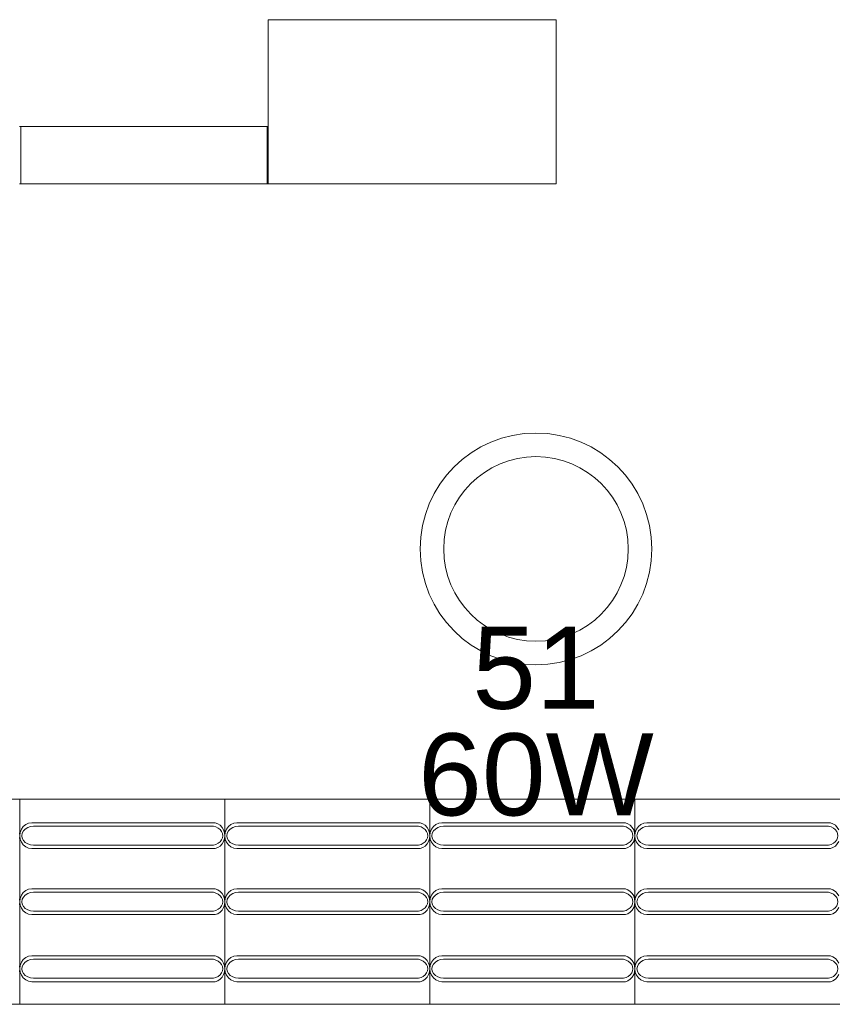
# Model space of a CAD drawing. Extents: x 5066 to 9756, y -2696 to -1109.
# Tile 187 of 248: x 9419.31 to 9421.3, y -2583.04 to -2580.64. Entities that reach past the tile are written whole.
import ezdxf

# ---------------------------------------------------------------- set-up
doc = ezdxf.new("R2010")
doc.units = 0
doc.header["$MEASUREMENT"] = 0
doc.linetypes.add('NULL', pattern=[0])
for name, color, linetype, lineweight in [('IFC-Elemento construtivo genérico-Contorno', 253, 'CONTINUOUS', 5), ('IFC-Janela-Contorno', 142, 'CONTINUOUS', 5), ('IFC-Parede padrão-Contorno', 44, 'CONTINUOUS', 5), ('P-SIMBOL', 172, 'CONTINUOUS', 20)]:
    doc.layers.add(name, color=color, linetype=linetype, lineweight=lineweight)
doc.layers.add('textos', color=2, linetype='CONTINUOUS')
doc.styles.add('Arial', font='arial.ttf')

msp = doc.modelspace()

# ---------------------------------------------------------------- linework, layer by layer
at = {"layer": 'IFC-Elemento construtivo genérico-Contorno', "color": 8, "lineweight": 5}
for p, q in [((9418.8075, -2582.5373), (9419.3075, -2582.5373)), ((9419.3075, -2583.0373), (9419.3075, -2582.5373)), ((9419.3075, -2582.5373), (9419.8075, -2582.5373)), ((9419.8075, -2582.5373), (9420.3075, -2582.5373)), ((9419.8075, -2583.0373), (9419.8075, -2582.5373)), ((9420.3075, -2583.0373), (9420.3075, -2582.5373)), ((9420.3075, -2582.5373), (9420.8075, -2582.5373)), ((9420.8075, -2582.5373), (9421.3075, -2582.5373)), ((9420.8075, -2583.0373), (9420.8075, -2582.5373)), ((9419.3075, -2582.6263), (9419.3084, -2582.6181)), ((9419.3084, -2582.6181), (9419.3114, -2582.6105)), ((9419.3114, -2582.6105), (9419.316, -2582.604)), ((9419.3134, -2582.6203), (9419.3163, -2582.6147)), ((9419.316, -2582.604), (9419.322, -2582.599)), ((9419.3163, -2582.6147), (9419.3208, -2582.61)), ((9419.3208, -2582.61), (9419.3267, -2582.6063)), ((9419.322, -2582.599), (9419.3291, -2582.5958)), ((9419.3267, -2582.6063), (9419.3336, -2582.604)), ((9419.3291, -2582.5958), (9419.3366, -2582.5948)), ((9419.3336, -2582.604), (9419.341, -2582.6032)), ((9419.3366, -2582.5948), (9419.7842, -2582.5948)), ((9419.341, -2582.6032), (9419.7797, -2582.6032)), ((9419.7797, -2582.6032), (9419.7859, -2582.605)), ((9419.7842, -2582.5948), (9419.7905, -2582.5972)), ((9419.7859, -2582.605), (9419.7914, -2582.6078)), ((9419.7905, -2582.5972), (9419.7962, -2582.601)), ((9419.7914, -2582.6078), (9419.796, -2582.6115)), ((9419.796, -2582.6115), (9419.7996, -2582.616)), ((9419.7962, -2582.601), (9419.8009, -2582.6061)), ((9419.7996, -2582.616), (9419.8017, -2582.621)), ((9419.8009, -2582.6061), (9419.8045, -2582.6122)), ((9419.8045, -2582.6122), (9419.8067, -2582.6191)), ((9419.8075, -2582.6263), (9419.8084, -2582.6181)), ((9419.8084, -2582.6181), (9419.8114, -2582.6105)), ((9419.8114, -2582.6105), (9419.816, -2582.604)), ((9419.8134, -2582.6203), (9419.8163, -2582.6147)), ((9419.816, -2582.604), (9419.822, -2582.599)), ((9419.8163, -2582.6147), (9419.8208, -2582.61)), ((9419.8208, -2582.61), (9419.8267, -2582.6063)), ((9419.822, -2582.599), (9419.8291, -2582.5958)), ((9419.8267, -2582.6063), (9419.8336, -2582.604)), ((9419.8291, -2582.5958), (9419.8366, -2582.5948)), ((9419.8336, -2582.604), (9419.841, -2582.6032)), ((9419.8366, -2582.5948), (9420.2842, -2582.5948)), ((9419.841, -2582.6032), (9420.2797, -2582.6032)), ((9420.2797, -2582.6032), (9420.2859, -2582.605)), ((9420.2842, -2582.5948), (9420.2905, -2582.5972)), ((9420.2859, -2582.605), (9420.2914, -2582.6078)), ((9420.2905, -2582.5972), (9420.2962, -2582.601)), ((9420.2914, -2582.6078), (9420.296, -2582.6115)), ((9420.296, -2582.6115), (9420.2996, -2582.616)), ((9420.2962, -2582.601), (9420.3009, -2582.6061)), ((9420.2996, -2582.616), (9420.3017, -2582.621)), ((9420.3009, -2582.6061), (9420.3045, -2582.6122)), ((9420.3045, -2582.6122), (9420.3067, -2582.6191)), ((9420.3075, -2582.6263), (9420.3084, -2582.6181)), ((9420.3084, -2582.6181), (9420.3114, -2582.6105)), ((9420.3114, -2582.6105), (9420.316, -2582.604)), ((9420.3134, -2582.6203), (9420.3163, -2582.6147)), ((9420.316, -2582.604), (9420.322, -2582.599)), ((9420.3163, -2582.6147), (9420.3208, -2582.61)), ((9420.3208, -2582.61), (9420.3267, -2582.6063)), ((9420.322, -2582.599), (9420.3291, -2582.5958)), ((9420.3267, -2582.6063), (9420.3336, -2582.604)), ((9420.3291, -2582.5958), (9420.3366, -2582.5948)), ((9420.3336, -2582.604), (9420.341, -2582.6032)), ((9420.3366, -2582.5948), (9420.7842, -2582.5948)), ((9420.341, -2582.6032), (9420.7797, -2582.6032)), ((9420.7797, -2582.6032), (9420.7859, -2582.605)), ((9420.7842, -2582.5948), (9420.7905, -2582.5972)), ((9420.7859, -2582.605), (9420.7914, -2582.6078)), ((9420.7905, -2582.5972), (9420.7962, -2582.601)), ((9420.7914, -2582.6078), (9420.796, -2582.6115)), ((9420.796, -2582.6115), (9420.7996, -2582.616)), ((9420.7962, -2582.601), (9420.8009, -2582.6061)), ((9420.7996, -2582.616), (9420.8017, -2582.621)), ((9420.8009, -2582.6061), (9420.8045, -2582.6122)), ((9420.8045, -2582.6122), (9420.8067, -2582.6191)), ((9420.8075, -2582.6263), (9420.8084, -2582.6181)), ((9420.8084, -2582.6181), (9420.8114, -2582.6105)), ((9420.8114, -2582.6105), (9420.816, -2582.604)), ((9420.8134, -2582.6203), (9420.8163, -2582.6147)), ((9420.816, -2582.604), (9420.822, -2582.599)), ((9420.8163, -2582.6147), (9420.8208, -2582.61)), ((9420.8208, -2582.61), (9420.8267, -2582.6063)), ((9420.822, -2582.599), (9420.8291, -2582.5958)), ((9420.8267, -2582.6063), (9420.8336, -2582.604)), ((9420.8291, -2582.5958), (9420.8366, -2582.5948)), ((9420.8336, -2582.604), (9420.841, -2582.6032)), ((9420.8366, -2582.5948), (9421.2842, -2582.5948)), ((9420.841, -2582.6032), (9421.2797, -2582.6032)), ((9421.2797, -2582.6032), (9421.2859, -2582.605)), ((9421.2842, -2582.5948), (9421.2905, -2582.5972)), ((9421.2859, -2582.605), (9421.2914, -2582.6078)), ((9421.2905, -2582.5972), (9421.2962, -2582.601)), ((9421.2914, -2582.6078), (9421.296, -2582.6115)), ((9421.296, -2582.6115), (9421.2996, -2582.616)), ((9421.2962, -2582.601), (9421.3009, -2582.6061)), ((9421.2996, -2582.616), (9421.3017, -2582.621)), ((9421.3009, -2582.6061), (9421.3045, -2582.6122)), ((9419.3067, -2582.6191), (9419.3075, -2582.6263)), ((9419.3067, -2582.6334), (9419.3075, -2582.6263)), ((9419.3075, -2582.6263), (9419.3084, -2582.6344)), ((9419.3084, -2582.6344), (9419.3114, -2582.642)), ((9419.3114, -2582.642), (9419.316, -2582.6485)), ((9419.3125, -2582.6263), (9419.3134, -2582.6203)), ((9419.3125, -2582.6263), (9419.3134, -2582.6322)), ((9419.3134, -2582.6322), (9419.3163, -2582.6378)), ((9419.3163, -2582.6378), (9419.3208, -2582.6425)), ((9419.7914, -2582.6447), (9419.796, -2582.641)), ((9419.796, -2582.641), (9419.7996, -2582.6365)), ((9419.7996, -2582.6365), (9419.8017, -2582.6315)), ((9419.8009, -2582.6464), (9419.8045, -2582.6403)), ((9419.8017, -2582.621), (9419.8025, -2582.6263)), ((9419.8017, -2582.6315), (9419.8025, -2582.6263)), ((9419.8045, -2582.6403), (9419.8067, -2582.6334)), ((9419.8067, -2582.6191), (9419.8075, -2582.6263)), ((9419.8067, -2582.6334), (9419.8075, -2582.6263)), ((9419.8075, -2582.6263), (9419.8084, -2582.6344)), ((9419.8084, -2582.6344), (9419.8114, -2582.642)), ((9419.8114, -2582.642), (9419.816, -2582.6485)), ((9419.8125, -2582.6263), (9419.8134, -2582.6203)), ((9419.8125, -2582.6263), (9419.8134, -2582.6322)), ((9419.8134, -2582.6322), (9419.8163, -2582.6378)), ((9419.8163, -2582.6378), (9419.8208, -2582.6425)), ((9420.2914, -2582.6447), (9420.296, -2582.641)), ((9420.296, -2582.641), (9420.2996, -2582.6365)), ((9420.2996, -2582.6365), (9420.3017, -2582.6315)), ((9420.3009, -2582.6464), (9420.3045, -2582.6403)), ((9420.3017, -2582.621), (9420.3025, -2582.6263)), ((9420.3017, -2582.6315), (9420.3025, -2582.6263)), ((9420.3045, -2582.6403), (9420.3067, -2582.6334)), ((9420.3067, -2582.6191), (9420.3075, -2582.6263)), ((9420.3067, -2582.6334), (9420.3075, -2582.6263)), ((9420.3075, -2582.6263), (9420.3084, -2582.6344)), ((9420.3084, -2582.6344), (9420.3114, -2582.642)), ((9420.3114, -2582.642), (9420.316, -2582.6485)), ((9420.3125, -2582.6263), (9420.3134, -2582.6203)), ((9420.3125, -2582.6263), (9420.3134, -2582.6322)), ((9420.3134, -2582.6322), (9420.3163, -2582.6378)), ((9420.3163, -2582.6378), (9420.3208, -2582.6425)), ((9420.7914, -2582.6447), (9420.796, -2582.641)), ((9420.796, -2582.641), (9420.7996, -2582.6365)), ((9420.7996, -2582.6365), (9420.8017, -2582.6315)), ((9420.8009, -2582.6464), (9420.8045, -2582.6403)), ((9420.8017, -2582.621), (9420.8025, -2582.6263)), ((9420.8017, -2582.6315), (9420.8025, -2582.6263)), ((9420.8045, -2582.6403), (9420.8067, -2582.6334)), ((9420.8067, -2582.6191), (9420.8075, -2582.6263)), ((9420.8067, -2582.6334), (9420.8075, -2582.6263)), ((9420.8075, -2582.6263), (9420.8084, -2582.6344)), ((9420.8084, -2582.6344), (9420.8114, -2582.642)), ((9420.8114, -2582.642), (9420.816, -2582.6485)), ((9420.8125, -2582.6263), (9420.8134, -2582.6203)), ((9420.8125, -2582.6263), (9420.8134, -2582.6322)), ((9420.8134, -2582.6322), (9420.8163, -2582.6378)), ((9420.8163, -2582.6378), (9420.8208, -2582.6425)), ((9421.2914, -2582.6447), (9421.296, -2582.641)), ((9421.296, -2582.641), (9421.2996, -2582.6365)), ((9421.2996, -2582.6365), (9421.3017, -2582.6315)), ((9421.3009, -2582.6464), (9421.3045, -2582.6403)), ((9421.3017, -2582.621), (9421.3025, -2582.6263)), ((9421.3017, -2582.6315), (9421.3025, -2582.6263)), ((9419.316, -2582.6485), (9419.322, -2582.6535)), ((9419.3208, -2582.6425), (9419.3267, -2582.6462)), ((9419.322, -2582.6535), (9419.3291, -2582.6567)), ((9419.3267, -2582.6462), (9419.3336, -2582.6485)), ((9419.3291, -2582.6567), (9419.3366, -2582.6578)), ((9419.3336, -2582.6485), (9419.341, -2582.6493)), ((9419.3366, -2582.6578), (9419.7842, -2582.6578)), ((9419.341, -2582.6493), (9419.7797, -2582.6493)), ((9419.7797, -2582.6493), (9419.7859, -2582.6475)), ((9419.7842, -2582.6578), (9419.7905, -2582.6554)), ((9419.7859, -2582.6475), (9419.7914, -2582.6447)), ((9419.7905, -2582.6554), (9419.7962, -2582.6515)), ((9419.7962, -2582.6515), (9419.8009, -2582.6464)), ((9419.816, -2582.6485), (9419.822, -2582.6535)), ((9419.8208, -2582.6425), (9419.8267, -2582.6462)), ((9419.822, -2582.6535), (9419.8291, -2582.6567)), ((9419.8267, -2582.6462), (9419.8336, -2582.6485)), ((9419.8291, -2582.6567), (9419.8366, -2582.6578)), ((9419.8336, -2582.6485), (9419.841, -2582.6493)), ((9419.8366, -2582.6578), (9420.2842, -2582.6578)), ((9419.841, -2582.6493), (9420.2797, -2582.6493)), ((9420.2797, -2582.6493), (9420.2859, -2582.6475)), ((9420.2842, -2582.6578), (9420.2905, -2582.6554)), ((9420.2859, -2582.6475), (9420.2914, -2582.6447)), ((9420.2905, -2582.6554), (9420.2962, -2582.6515)), ((9420.2962, -2582.6515), (9420.3009, -2582.6464)), ((9420.316, -2582.6485), (9420.322, -2582.6535)), ((9420.3208, -2582.6425), (9420.3267, -2582.6462)), ((9420.322, -2582.6535), (9420.3291, -2582.6567)), ((9420.3267, -2582.6462), (9420.3336, -2582.6485)), ((9420.3291, -2582.6567), (9420.3366, -2582.6578)), ((9420.3336, -2582.6485), (9420.341, -2582.6493)), ((9420.3366, -2582.6578), (9420.7842, -2582.6578)), ((9420.341, -2582.6493), (9420.7797, -2582.6493)), ((9420.7797, -2582.6493), (9420.7859, -2582.6475)), ((9420.7842, -2582.6578), (9420.7905, -2582.6554)), ((9420.7859, -2582.6475), (9420.7914, -2582.6447)), ((9420.7905, -2582.6554), (9420.7962, -2582.6515)), ((9420.7962, -2582.6515), (9420.8009, -2582.6464)), ((9420.816, -2582.6485), (9420.822, -2582.6535)), ((9420.8208, -2582.6425), (9420.8267, -2582.6462)), ((9420.822, -2582.6535), (9420.8291, -2582.6567)), ((9420.8267, -2582.6462), (9420.8336, -2582.6485)), ((9420.8291, -2582.6567), (9420.8366, -2582.6578)), ((9420.8336, -2582.6485), (9420.841, -2582.6493)), ((9420.8366, -2582.6578), (9421.2842, -2582.6578)), ((9420.841, -2582.6493), (9421.2797, -2582.6493)), ((9421.2797, -2582.6493), (9421.2859, -2582.6475)), ((9421.2842, -2582.6578), (9421.2905, -2582.6554)), ((9421.2859, -2582.6475), (9421.2914, -2582.6447)), ((9421.2905, -2582.6554), (9421.2962, -2582.6515)), ((9421.2962, -2582.6515), (9421.3009, -2582.6464)), ((9419.316, -2582.765), (9419.322, -2582.76)), ((9419.322, -2582.76), (9419.3291, -2582.7568)), ((9419.3291, -2582.7568), (9419.3366, -2582.7558)), ((9419.3366, -2582.7558), (9419.7842, -2582.7558)), ((9419.7842, -2582.7558), (9419.7905, -2582.7582)), ((9419.7905, -2582.7582), (9419.7962, -2582.762)), ((9419.7962, -2582.762), (9419.8009, -2582.7671)), ((9419.816, -2582.765), (9419.822, -2582.76)), ((9419.822, -2582.76), (9419.8291, -2582.7568)), ((9419.8291, -2582.7568), (9419.8366, -2582.7558)), ((9419.8366, -2582.7558), (9420.2842, -2582.7558)), ((9420.2842, -2582.7558), (9420.2905, -2582.7582)), ((9420.2905, -2582.7582), (9420.2962, -2582.762)), ((9420.2962, -2582.762), (9420.3009, -2582.7671)), ((9420.316, -2582.765), (9420.322, -2582.76)), ((9420.322, -2582.76), (9420.3291, -2582.7568)), ((9420.3291, -2582.7568), (9420.3366, -2582.7558)), ((9420.3366, -2582.7558), (9420.7842, -2582.7558)), ((9420.7842, -2582.7558), (9420.7905, -2582.7582)), ((9420.7905, -2582.7582), (9420.7962, -2582.762)), ((9420.7962, -2582.762), (9420.8009, -2582.7671)), ((9420.816, -2582.765), (9420.822, -2582.76)), ((9420.822, -2582.76), (9420.8291, -2582.7568)), ((9420.8291, -2582.7568), (9420.8366, -2582.7558)), ((9420.8366, -2582.7558), (9421.2842, -2582.7558)), ((9421.2842, -2582.7558), (9421.2905, -2582.7582)), ((9421.2905, -2582.7582), (9421.2962, -2582.762)), ((9421.2962, -2582.762), (9421.3009, -2582.7671)), ((9419.3067, -2582.7801), (9419.3075, -2582.7873)), ((9419.3075, -2582.7873), (9419.3084, -2582.7791)), ((9419.3084, -2582.7791), (9419.3114, -2582.7715)), ((9419.3114, -2582.7715), (9419.316, -2582.765)), ((9419.3125, -2582.7873), (9419.3134, -2582.7813)), ((9419.3134, -2582.7813), (9419.3163, -2582.7757)), ((9419.3163, -2582.7757), (9419.3208, -2582.771)), ((9419.3208, -2582.771), (9419.3267, -2582.7673)), ((9419.3267, -2582.7673), (9419.3336, -2582.765)), ((9419.3336, -2582.765), (9419.341, -2582.7642)), ((9419.341, -2582.7642), (9419.7797, -2582.7642)), ((9419.7797, -2582.7642), (9419.7859, -2582.766)), ((9419.7859, -2582.766), (9419.7914, -2582.7688)), ((9419.7914, -2582.7688), (9419.796, -2582.7725)), ((9419.796, -2582.7725), (9419.7996, -2582.777)), ((9419.7996, -2582.777), (9419.8017, -2582.782)), ((9419.8009, -2582.7671), (9419.8045, -2582.7732)), ((9419.8017, -2582.782), (9419.8025, -2582.7873)), ((9419.8045, -2582.7732), (9419.8067, -2582.7801)), ((9419.8067, -2582.7801), (9419.8075, -2582.7873)), ((9419.8075, -2582.7873), (9419.8084, -2582.7791)), ((9419.8084, -2582.7791), (9419.8114, -2582.7715)), ((9419.8114, -2582.7715), (9419.816, -2582.765)), ((9419.8125, -2582.7873), (9419.8134, -2582.7813)), ((9419.8134, -2582.7813), (9419.8163, -2582.7757)), ((9419.8163, -2582.7757), (9419.8208, -2582.771)), ((9419.8208, -2582.771), (9419.8267, -2582.7673)), ((9419.8267, -2582.7673), (9419.8336, -2582.765)), ((9419.8336, -2582.765), (9419.841, -2582.7642)), ((9419.841, -2582.7642), (9420.2797, -2582.7642)), ((9420.2797, -2582.7642), (9420.2859, -2582.766)), ((9420.2859, -2582.766), (9420.2914, -2582.7688)), ((9420.2914, -2582.7688), (9420.296, -2582.7725)), ((9420.296, -2582.7725), (9420.2996, -2582.777)), ((9420.2996, -2582.777), (9420.3017, -2582.782)), ((9420.3009, -2582.7671), (9420.3045, -2582.7732)), ((9420.3017, -2582.782), (9420.3025, -2582.7873)), ((9420.3045, -2582.7732), (9420.3067, -2582.7801)), ((9420.3067, -2582.7801), (9420.3075, -2582.7873)), ((9420.3075, -2582.7873), (9420.3084, -2582.7791)), ((9420.3084, -2582.7791), (9420.3114, -2582.7715)), ((9420.3114, -2582.7715), (9420.316, -2582.765)), ((9420.3125, -2582.7873), (9420.3134, -2582.7813)), ((9420.3134, -2582.7813), (9420.3163, -2582.7757)), ((9420.3163, -2582.7757), (9420.3208, -2582.771)), ((9420.3208, -2582.771), (9420.3267, -2582.7673)), ((9420.3267, -2582.7673), (9420.3336, -2582.765)), ((9420.3336, -2582.765), (9420.341, -2582.7642)), ((9420.341, -2582.7642), (9420.7797, -2582.7642)), ((9420.7797, -2582.7642), (9420.7859, -2582.766)), ((9420.7859, -2582.766), (9420.7914, -2582.7688)), ((9420.7914, -2582.7688), (9420.796, -2582.7725)), ((9420.796, -2582.7725), (9420.7996, -2582.777)), ((9420.7996, -2582.777), (9420.8017, -2582.782)), ((9420.8009, -2582.7671), (9420.8045, -2582.7732)), ((9420.8017, -2582.782), (9420.8025, -2582.7873)), ((9420.8045, -2582.7732), (9420.8067, -2582.7801)), ((9420.8067, -2582.7801), (9420.8075, -2582.7873)), ((9420.8075, -2582.7873), (9420.8084, -2582.7791)), ((9420.8084, -2582.7791), (9420.8114, -2582.7715)), ((9420.8114, -2582.7715), (9420.816, -2582.765)), ((9420.8125, -2582.7873), (9420.8134, -2582.7813)), ((9420.8134, -2582.7813), (9420.8163, -2582.7757)), ((9420.8163, -2582.7757), (9420.8208, -2582.771)), ((9420.8208, -2582.771), (9420.8267, -2582.7673)), ((9420.8267, -2582.7673), (9420.8336, -2582.765)), ((9420.8336, -2582.765), (9420.841, -2582.7642)), ((9420.841, -2582.7642), (9421.2797, -2582.7642)), ((9421.2797, -2582.7642), (9421.2859, -2582.766)), ((9421.2859, -2582.766), (9421.2914, -2582.7688)), ((9421.2914, -2582.7688), (9421.296, -2582.7725)), ((9421.296, -2582.7725), (9421.2996, -2582.777)), ((9421.2996, -2582.777), (9421.3017, -2582.782)), ((9421.3009, -2582.7671), (9421.3045, -2582.7732)), ((9421.3017, -2582.782), (9421.3025, -2582.7873)), ((9419.3067, -2582.7944), (9419.3075, -2582.7873)), ((9419.3075, -2582.7873), (9419.3084, -2582.7954)), ((9419.3084, -2582.7954), (9419.3114, -2582.803)), ((9419.3114, -2582.803), (9419.316, -2582.8095)), ((9419.3125, -2582.7873), (9419.3134, -2582.7932)), ((9419.3134, -2582.7932), (9419.3163, -2582.7988)), ((9419.316, -2582.8095), (9419.322, -2582.8145)), ((9419.3163, -2582.7988), (9419.3208, -2582.8035)), ((9419.3208, -2582.8035), (9419.3267, -2582.8072)), ((9419.3267, -2582.8072), (9419.3336, -2582.8095)), ((9419.3336, -2582.8095), (9419.341, -2582.8103)), ((9419.7797, -2582.8103), (9419.7859, -2582.8085)), ((9419.7859, -2582.8085), (9419.7914, -2582.8057)), ((9419.7914, -2582.8057), (9419.796, -2582.802)), ((9419.796, -2582.802), (9419.7996, -2582.7975)), ((9419.7962, -2582.8125), (9419.8009, -2582.8074)), ((9419.7996, -2582.7975), (9419.8017, -2582.7925)), ((9419.8009, -2582.8074), (9419.8045, -2582.8013)), ((9419.8017, -2582.7925), (9419.8025, -2582.7873)), ((9419.8045, -2582.8013), (9419.8067, -2582.7944)), ((9419.8067, -2582.7944), (9419.8075, -2582.7873)), ((9419.8075, -2582.7873), (9419.8084, -2582.7954)), ((9419.8084, -2582.7954), (9419.8114, -2582.803)), ((9419.8114, -2582.803), (9419.816, -2582.8095)), ((9419.8125, -2582.7873), (9419.8134, -2582.7932)), ((9419.8134, -2582.7932), (9419.8163, -2582.7988)), ((9419.816, -2582.8095), (9419.822, -2582.8145)), ((9419.8163, -2582.7988), (9419.8208, -2582.8035)), ((9419.8208, -2582.8035), (9419.8267, -2582.8072)), ((9419.8267, -2582.8072), (9419.8336, -2582.8095)), ((9419.8336, -2582.8095), (9419.841, -2582.8103)), ((9420.2797, -2582.8103), (9420.2859, -2582.8085)), ((9420.2859, -2582.8085), (9420.2914, -2582.8057)), ((9420.2914, -2582.8057), (9420.296, -2582.802)), ((9420.296, -2582.802), (9420.2996, -2582.7975)), ((9420.2962, -2582.8125), (9420.3009, -2582.8074)), ((9420.2996, -2582.7975), (9420.3017, -2582.7925)), ((9420.3009, -2582.8074), (9420.3045, -2582.8013)), ((9420.3017, -2582.7925), (9420.3025, -2582.7873)), ((9420.3045, -2582.8013), (9420.3067, -2582.7944)), ((9420.3067, -2582.7944), (9420.3075, -2582.7873)), ((9420.3075, -2582.7873), (9420.3084, -2582.7954)), ((9420.3084, -2582.7954), (9420.3114, -2582.803)), ((9420.3114, -2582.803), (9420.316, -2582.8095)), ((9420.3125, -2582.7873), (9420.3134, -2582.7932)), ((9420.3134, -2582.7932), (9420.3163, -2582.7988)), ((9420.316, -2582.8095), (9420.322, -2582.8145)), ((9420.3163, -2582.7988), (9420.3208, -2582.8035)), ((9420.3208, -2582.8035), (9420.3267, -2582.8072)), ((9420.3267, -2582.8072), (9420.3336, -2582.8095)), ((9420.3336, -2582.8095), (9420.341, -2582.8103)), ((9420.7797, -2582.8103), (9420.7859, -2582.8085)), ((9420.7859, -2582.8085), (9420.7914, -2582.8057)), ((9420.7914, -2582.8057), (9420.796, -2582.802)), ((9420.796, -2582.802), (9420.7996, -2582.7975)), ((9420.7962, -2582.8125), (9420.8009, -2582.8074)), ((9420.7996, -2582.7975), (9420.8017, -2582.7925)), ((9420.8009, -2582.8074), (9420.8045, -2582.8013)), ((9420.8017, -2582.7925), (9420.8025, -2582.7873)), ((9420.8045, -2582.8013), (9420.8067, -2582.7944)), ((9420.8067, -2582.7944), (9420.8075, -2582.7873)), ((9420.8075, -2582.7873), (9420.8084, -2582.7954)), ((9420.8084, -2582.7954), (9420.8114, -2582.803)), ((9420.8114, -2582.803), (9420.816, -2582.8095)), ((9420.8125, -2582.7873), (9420.8134, -2582.7932)), ((9420.8134, -2582.7932), (9420.8163, -2582.7988)), ((9420.816, -2582.8095), (9420.822, -2582.8145)), ((9420.8163, -2582.7988), (9420.8208, -2582.8035)), ((9420.8208, -2582.8035), (9420.8267, -2582.8072)), ((9420.8267, -2582.8072), (9420.8336, -2582.8095)), ((9420.8336, -2582.8095), (9420.841, -2582.8103)), ((9421.2797, -2582.8103), (9421.2859, -2582.8085)), ((9421.2859, -2582.8085), (9421.2914, -2582.8057)), ((9421.2914, -2582.8057), (9421.296, -2582.802)), ((9421.296, -2582.802), (9421.2996, -2582.7975)), ((9421.2962, -2582.8125), (9421.3009, -2582.8074)), ((9421.2996, -2582.7975), (9421.3017, -2582.7925)), ((9421.3009, -2582.8074), (9421.3045, -2582.8013)), ((9421.3017, -2582.7925), (9421.3025, -2582.7873)), ((9419.322, -2582.8145), (9419.3291, -2582.8177)), ((9419.3291, -2582.8177), (9419.3366, -2582.8187)), ((9419.3366, -2582.8187), (9419.7842, -2582.8187)), ((9419.341, -2582.8103), (9419.7797, -2582.8103)), ((9419.7842, -2582.8187), (9419.7905, -2582.8164)), ((9419.7905, -2582.8164), (9419.7962, -2582.8125)), ((9419.822, -2582.8145), (9419.8291, -2582.8177)), ((9419.8291, -2582.8177), (9419.8366, -2582.8187)), ((9419.8366, -2582.8187), (9420.2842, -2582.8187)), ((9419.841, -2582.8103), (9420.2797, -2582.8103)), ((9420.2842, -2582.8187), (9420.2905, -2582.8164)), ((9420.2905, -2582.8164), (9420.2962, -2582.8125)), ((9420.322, -2582.8145), (9420.3291, -2582.8177)), ((9420.3291, -2582.8177), (9420.3366, -2582.8187)), ((9420.3366, -2582.8187), (9420.7842, -2582.8187)), ((9420.341, -2582.8103), (9420.7797, -2582.8103)), ((9420.7842, -2582.8187), (9420.7905, -2582.8164)), ((9420.7905, -2582.8164), (9420.7962, -2582.8125)), ((9420.822, -2582.8145), (9420.8291, -2582.8177)), ((9420.8291, -2582.8177), (9420.8366, -2582.8187)), ((9420.8366, -2582.8187), (9421.2842, -2582.8187)), ((9420.841, -2582.8103), (9421.2797, -2582.8103)), ((9421.2842, -2582.8187), (9421.2905, -2582.8164)), ((9421.2905, -2582.8164), (9421.2962, -2582.8125)), ((9419.3114, -2582.9349), (9419.316, -2582.9284)), ((9419.316, -2582.9284), (9419.322, -2582.9234)), ((9419.322, -2582.9234), (9419.3291, -2582.9202)), ((9419.3267, -2582.9307), (9419.3336, -2582.9284)), ((9419.3291, -2582.9202), (9419.3366, -2582.9192)), ((9419.3336, -2582.9284), (9419.341, -2582.9276)), ((9419.3366, -2582.9192), (9419.7842, -2582.9192)), ((9419.341, -2582.9276), (9419.7797, -2582.9276)), ((9419.7797, -2582.9276), (9419.7859, -2582.9294)), ((9419.7842, -2582.9192), (9419.7905, -2582.9216)), ((9419.7859, -2582.9294), (9419.7914, -2582.9322)), ((9419.7905, -2582.9216), (9419.7962, -2582.9254)), ((9419.7962, -2582.9254), (9419.8009, -2582.9305)), ((9419.8114, -2582.9349), (9419.816, -2582.9284)), ((9419.816, -2582.9284), (9419.822, -2582.9234)), ((9419.822, -2582.9234), (9419.8291, -2582.9202)), ((9419.8267, -2582.9307), (9419.8336, -2582.9284)), ((9419.8291, -2582.9202), (9419.8366, -2582.9192)), ((9419.8336, -2582.9284), (9419.841, -2582.9276)), ((9419.8366, -2582.9192), (9420.2842, -2582.9192)), ((9419.841, -2582.9276), (9420.2797, -2582.9276)), ((9420.2797, -2582.9276), (9420.2859, -2582.9294)), ((9420.2842, -2582.9192), (9420.2905, -2582.9216)), ((9420.2859, -2582.9294), (9420.2914, -2582.9322)), ((9420.2905, -2582.9216), (9420.2962, -2582.9254)), ((9420.2962, -2582.9254), (9420.3009, -2582.9305)), ((9420.3114, -2582.9349), (9420.316, -2582.9284)), ((9420.316, -2582.9284), (9420.322, -2582.9234)), ((9420.322, -2582.9234), (9420.3291, -2582.9202)), ((9420.3267, -2582.9307), (9420.3336, -2582.9284)), ((9420.3291, -2582.9202), (9420.3366, -2582.9192)), ((9420.3336, -2582.9284), (9420.341, -2582.9276)), ((9420.3366, -2582.9192), (9420.7842, -2582.9192)), ((9420.341, -2582.9276), (9420.7797, -2582.9276)), ((9420.7797, -2582.9276), (9420.7859, -2582.9294)), ((9420.7842, -2582.9192), (9420.7905, -2582.9216)), ((9420.7859, -2582.9294), (9420.7914, -2582.9322)), ((9420.7905, -2582.9216), (9420.7962, -2582.9254)), ((9420.7962, -2582.9254), (9420.8009, -2582.9305)), ((9420.8114, -2582.9349), (9420.816, -2582.9284)), ((9420.816, -2582.9284), (9420.822, -2582.9234)), ((9420.822, -2582.9234), (9420.8291, -2582.9202)), ((9420.8267, -2582.9307), (9420.8336, -2582.9284)), ((9420.8291, -2582.9202), (9420.8366, -2582.9192)), ((9420.8336, -2582.9284), (9420.841, -2582.9276)), ((9420.8366, -2582.9192), (9421.2842, -2582.9192)), ((9420.841, -2582.9276), (9421.2797, -2582.9276)), ((9421.2797, -2582.9276), (9421.2859, -2582.9294)), ((9421.2842, -2582.9192), (9421.2905, -2582.9216)), ((9421.2859, -2582.9294), (9421.2914, -2582.9322)), ((9421.2905, -2582.9216), (9421.2962, -2582.9254)), ((9421.2962, -2582.9254), (9421.3009, -2582.9305)), ((9419.3067, -2582.9435), (9419.3075, -2582.9507)), ((9419.3067, -2582.9578), (9419.3075, -2582.9507)), ((9419.3075, -2582.9507), (9419.3084, -2582.9425)), ((9419.3075, -2582.9507), (9419.3084, -2582.9588)), ((9419.3084, -2582.9425), (9419.3114, -2582.9349)), ((9419.3125, -2582.9507), (9419.3134, -2582.9447)), ((9419.3125, -2582.9507), (9419.3134, -2582.9566)), ((9419.3134, -2582.9447), (9419.3163, -2582.9391)), ((9419.3163, -2582.9391), (9419.3208, -2582.9344)), ((9419.3208, -2582.9344), (9419.3267, -2582.9307)), ((9419.7914, -2582.9322), (9419.796, -2582.9359)), ((9419.796, -2582.9359), (9419.7996, -2582.9404)), ((9419.7996, -2582.9404), (9419.8017, -2582.9454)), ((9419.8009, -2582.9305), (9419.8045, -2582.9366)), ((9419.8017, -2582.9454), (9419.8025, -2582.9507)), ((9419.8017, -2582.9559), (9419.8025, -2582.9507)), ((9419.8045, -2582.9366), (9419.8067, -2582.9435)), ((9419.8067, -2582.9435), (9419.8075, -2582.9507)), ((9419.8067, -2582.9578), (9419.8075, -2582.9507)), ((9419.8075, -2582.9507), (9419.8084, -2582.9425)), ((9419.8075, -2582.9507), (9419.8084, -2582.9588)), ((9419.8084, -2582.9425), (9419.8114, -2582.9349)), ((9419.8125, -2582.9507), (9419.8134, -2582.9447)), ((9419.8125, -2582.9507), (9419.8134, -2582.9566)), ((9419.8134, -2582.9447), (9419.8163, -2582.9391)), ((9419.8163, -2582.9391), (9419.8208, -2582.9344)), ((9419.8208, -2582.9344), (9419.8267, -2582.9307)), ((9420.2914, -2582.9322), (9420.296, -2582.9359)), ((9420.296, -2582.9359), (9420.2996, -2582.9404)), ((9420.2996, -2582.9404), (9420.3017, -2582.9454)), ((9420.3009, -2582.9305), (9420.3045, -2582.9366)), ((9420.3017, -2582.9454), (9420.3025, -2582.9507)), ((9420.3017, -2582.9559), (9420.3025, -2582.9507)), ((9420.3045, -2582.9366), (9420.3067, -2582.9435)), ((9420.3067, -2582.9435), (9420.3075, -2582.9507)), ((9420.3067, -2582.9578), (9420.3075, -2582.9507)), ((9420.3075, -2582.9507), (9420.3084, -2582.9425)), ((9420.3075, -2582.9507), (9420.3084, -2582.9588)), ((9420.3084, -2582.9425), (9420.3114, -2582.9349)), ((9420.3125, -2582.9507), (9420.3134, -2582.9447)), ((9420.3125, -2582.9507), (9420.3134, -2582.9566)), ((9420.3134, -2582.9447), (9420.3163, -2582.9391)), ((9420.3163, -2582.9391), (9420.3208, -2582.9344)), ((9420.3208, -2582.9344), (9420.3267, -2582.9307)), ((9420.7914, -2582.9322), (9420.796, -2582.9359)), ((9420.796, -2582.9359), (9420.7996, -2582.9404)), ((9420.7996, -2582.9404), (9420.8017, -2582.9454)), ((9420.8009, -2582.9305), (9420.8045, -2582.9366)), ((9420.8017, -2582.9454), (9420.8025, -2582.9507)), ((9420.8017, -2582.9559), (9420.8025, -2582.9507)), ((9420.8045, -2582.9366), (9420.8067, -2582.9435)), ((9420.8067, -2582.9435), (9420.8075, -2582.9507)), ((9420.8067, -2582.9578), (9420.8075, -2582.9507)), ((9420.8075, -2582.9507), (9420.8084, -2582.9425)), ((9420.8075, -2582.9507), (9420.8084, -2582.9588)), ((9420.8084, -2582.9425), (9420.8114, -2582.9349)), ((9420.8125, -2582.9507), (9420.8134, -2582.9447)), ((9420.8125, -2582.9507), (9420.8134, -2582.9566)), ((9420.8134, -2582.9447), (9420.8163, -2582.9391)), ((9420.8163, -2582.9391), (9420.8208, -2582.9344)), ((9420.8208, -2582.9344), (9420.8267, -2582.9307)), ((9421.2914, -2582.9322), (9421.296, -2582.9359)), ((9421.296, -2582.9359), (9421.2996, -2582.9404)), ((9421.2996, -2582.9404), (9421.3017, -2582.9454)), ((9421.3009, -2582.9305), (9421.3045, -2582.9366)), ((9421.3017, -2582.9454), (9421.3025, -2582.9507)), ((9421.3017, -2582.9559), (9421.3025, -2582.9507)), ((9419.3084, -2582.9588), (9419.3114, -2582.9664)), ((9419.3114, -2582.9664), (9419.316, -2582.9729)), ((9419.3134, -2582.9566), (9419.3163, -2582.9622)), ((9419.316, -2582.9729), (9419.322, -2582.9779)), ((9419.3163, -2582.9622), (9419.3208, -2582.9669)), ((9419.3208, -2582.9669), (9419.3267, -2582.9706)), ((9419.322, -2582.9779), (9419.3291, -2582.9811)), ((9419.3267, -2582.9706), (9419.3336, -2582.9729)), ((9419.3336, -2582.9729), (9419.341, -2582.9737)), ((9419.341, -2582.9737), (9419.7797, -2582.9737)), ((9419.7797, -2582.9737), (9419.7859, -2582.9719)), ((9419.7859, -2582.9719), (9419.7914, -2582.9691)), ((9419.7905, -2582.9798), (9419.7962, -2582.9759)), ((9419.7914, -2582.9691), (9419.796, -2582.9654)), ((9419.796, -2582.9654), (9419.7996, -2582.9609)), ((9419.7962, -2582.9759), (9419.8009, -2582.9708)), ((9419.7996, -2582.9609), (9419.8017, -2582.9559)), ((9419.8009, -2582.9708), (9419.8045, -2582.9647)), ((9419.8045, -2582.9647), (9419.8067, -2582.9578)), ((9419.8084, -2582.9588), (9419.8114, -2582.9664)), ((9419.8114, -2582.9664), (9419.816, -2582.9729)), ((9419.8134, -2582.9566), (9419.8163, -2582.9622)), ((9419.816, -2582.9729), (9419.822, -2582.9779)), ((9419.8163, -2582.9622), (9419.8208, -2582.9669)), ((9419.8208, -2582.9669), (9419.8267, -2582.9706)), ((9419.822, -2582.9779), (9419.8291, -2582.9811)), ((9419.8267, -2582.9706), (9419.8336, -2582.9729)), ((9419.8336, -2582.9729), (9419.841, -2582.9737)), ((9419.841, -2582.9737), (9420.2797, -2582.9737)), ((9420.2797, -2582.9737), (9420.2859, -2582.9719)), ((9420.2859, -2582.9719), (9420.2914, -2582.9691)), ((9420.2905, -2582.9798), (9420.2962, -2582.9759)), ((9420.2914, -2582.9691), (9420.296, -2582.9654)), ((9420.296, -2582.9654), (9420.2996, -2582.9609)), ((9420.2962, -2582.9759), (9420.3009, -2582.9708)), ((9420.2996, -2582.9609), (9420.3017, -2582.9559)), ((9420.3009, -2582.9708), (9420.3045, -2582.9647)), ((9420.3045, -2582.9647), (9420.3067, -2582.9578)), ((9420.3084, -2582.9588), (9420.3114, -2582.9664)), ((9420.3114, -2582.9664), (9420.316, -2582.9729)), ((9420.3134, -2582.9566), (9420.3163, -2582.9622)), ((9420.316, -2582.9729), (9420.322, -2582.9779)), ((9420.3163, -2582.9622), (9420.3208, -2582.9669)), ((9420.3208, -2582.9669), (9420.3267, -2582.9706)), ((9420.322, -2582.9779), (9420.3291, -2582.9811)), ((9420.3267, -2582.9706), (9420.3336, -2582.9729)), ((9420.3336, -2582.9729), (9420.341, -2582.9737)), ((9420.341, -2582.9737), (9420.7797, -2582.9737)), ((9420.7797, -2582.9737), (9420.7859, -2582.9719)), ((9420.7859, -2582.9719), (9420.7914, -2582.9691)), ((9420.7905, -2582.9798), (9420.7962, -2582.9759)), ((9420.7914, -2582.9691), (9420.796, -2582.9654)), ((9420.796, -2582.9654), (9420.7996, -2582.9609)), ((9420.7962, -2582.9759), (9420.8009, -2582.9708)), ((9420.7996, -2582.9609), (9420.8017, -2582.9559)), ((9420.8009, -2582.9708), (9420.8045, -2582.9647)), ((9420.8045, -2582.9647), (9420.8067, -2582.9578)), ((9420.8084, -2582.9588), (9420.8114, -2582.9664)), ((9420.8114, -2582.9664), (9420.816, -2582.9729)), ((9420.8134, -2582.9566), (9420.8163, -2582.9622)), ((9420.816, -2582.9729), (9420.822, -2582.9779)), ((9420.8163, -2582.9622), (9420.8208, -2582.9669)), ((9420.8208, -2582.9669), (9420.8267, -2582.9706)), ((9420.822, -2582.9779), (9420.8291, -2582.9811)), ((9420.8267, -2582.9706), (9420.8336, -2582.9729)), ((9420.8336, -2582.9729), (9420.841, -2582.9737)), ((9420.841, -2582.9737), (9421.2797, -2582.9737)), ((9421.2797, -2582.9737), (9421.2859, -2582.9719)), ((9421.2859, -2582.9719), (9421.2914, -2582.9691)), ((9421.2905, -2582.9798), (9421.2962, -2582.9759)), ((9421.2914, -2582.9691), (9421.296, -2582.9654)), ((9421.296, -2582.9654), (9421.2996, -2582.9609)), ((9421.2962, -2582.9759), (9421.3009, -2582.9708)), ((9421.2996, -2582.9609), (9421.3017, -2582.9559)), ((9421.3009, -2582.9708), (9421.3045, -2582.9647)), ((9419.3291, -2582.9811), (9419.3366, -2582.9822)), ((9419.3366, -2582.9822), (9419.7842, -2582.9822)), ((9419.7842, -2582.9822), (9419.7905, -2582.9798)), ((9419.8291, -2582.9811), (9419.8366, -2582.9822)), ((9419.8366, -2582.9822), (9420.2842, -2582.9822)), ((9420.2842, -2582.9822), (9420.2905, -2582.9798)), ((9420.3291, -2582.9811), (9420.3366, -2582.9822)), ((9420.3366, -2582.9822), (9420.7842, -2582.9822)), ((9420.7842, -2582.9822), (9420.7905, -2582.9798)), ((9420.8291, -2582.9811), (9420.8366, -2582.9822)), ((9420.8366, -2582.9822), (9421.2842, -2582.9822)), ((9421.2842, -2582.9822), (9421.2905, -2582.9798)), ((9418.8075, -2583.0373), (9419.3075, -2583.0373)), ((9419.3075, -2583.0373), (9419.8075, -2583.0373)), ((9419.8075, -2583.0373), (9420.3075, -2583.0373)), ((9420.3075, -2583.0373), (9420.8075, -2583.0373)), ((9420.8075, -2583.0373), (9421.3075, -2583.0373))]:
    msp.add_line(p, q, dxfattribs=at)
at = {"layer": 'IFC-Janela-Contorno', "color": 8, "lineweight": 5}
for p, q in [((9419.3071, -2580.8972), (9419.3102, -2580.8972)), ((9419.3102, -2580.8972), (9419.3103, -2580.8972)), ((9419.3103, -2580.8972), (9419.9103, -2580.8972)), ((9419.3103, -2581.0326), (9419.3103, -2580.8972)), ((9419.3103, -2580.8972), (9419.3303, -2580.8972)), ((9419.3103, -2581.0372), (9419.3103, -2580.9019)), ((9419.3303, -2580.8972), (9419.5303, -2580.8972)), ((9419.5303, -2580.8972), (9419.8762, -2580.8972)), ((9419.8762, -2580.8972), (9419.8986, -2580.8972)), ((9419.8986, -2580.8972), (9419.9103, -2580.8972)), ((9419.9103, -2581.0326), (9419.9103, -2580.8972)), ((9419.9103, -2580.8972), (9419.9107, -2580.8972)), ((9419.9103, -2581.0372), (9419.9103, -2580.9019)), ((9419.9107, -2580.8972), (9419.911, -2580.8972)), ((9419.911, -2580.8972), (9419.9112, -2580.8972)), ((9419.9112, -2580.8972), (9419.9135, -2580.9629)), ((9419.9112, -2580.8972), (9419.9114, -2580.8972)), ((9419.9114, -2580.8972), (9419.9116, -2580.8972)), ((9419.9116, -2580.8972), (9419.9135, -2580.9629)), ((9419.9116, -2580.8972), (9419.9117, -2580.8972)), ((9419.9117, -2580.8972), (9419.9135, -2580.9629)), ((9419.9117, -2580.8972), (9419.9118, -2580.8972)), ((9419.9118, -2580.8972), (9419.9135, -2580.8972)), ((9419.9103, -2581.0326), (9419.9117, -2581.0372)), ((9419.9103, -2581.0326), (9419.9116, -2581.0372)), ((9419.9103, -2581.0326), (9419.9112, -2581.0372)), ((9419.3071, -2581.0372), (9419.3073, -2581.0372)), ((9419.3073, -2581.0372), (9419.3103, -2581.0372)), ((9419.3103, -2581.0372), (9419.3303, -2581.0372)), ((9419.3303, -2581.0372), (9419.6762, -2581.0372)), ((9419.6762, -2581.0372), (9419.8762, -2581.0372)), ((9419.8762, -2581.0372), (9419.8986, -2581.0372)), ((9419.8986, -2581.0372), (9419.9103, -2581.0372)), ((9419.9103, -2581.0372), (9419.9107, -2581.0372)), ((9419.9107, -2581.0372), (9419.911, -2581.0372)), ((9419.911, -2581.0372), (9419.9112, -2581.0372)), ((9419.9112, -2581.0372), (9419.9114, -2581.0372)), ((9419.9114, -2581.0372), (9419.9116, -2581.0372)), ((9419.9116, -2581.0372), (9419.9117, -2581.0372)), ((9419.9117, -2581.0372), (9419.9118, -2581.0372)), ((9419.9118, -2581.0372), (9419.9135, -2581.0372))]:
    msp.add_line(p, q, dxfattribs=at)
at = {"layer": 'IFC-Parede padrão-Contorno', "color": 8, "lineweight": 5}
for p, q in [((9419.9135, -2580.6372), (9420.2862, -2580.6372)), ((9419.9135, -2580.8248), (9419.9135, -2580.6372)), ((9420.2862, -2580.6372), (9420.6154, -2580.6372)), ((9420.6154, -2580.8496), (9420.6154, -2580.6372)), ((9419.9135, -2581.0372), (9419.9135, -2580.8248)), ((9420.6154, -2581.0372), (9420.6154, -2580.8496)), ((9419.9135, -2581.0372), (9420.2427, -2581.0372)), ((9420.2427, -2581.0372), (9420.6154, -2581.0372))]:
    msp.add_line(p, q, dxfattribs=at)
at = {"layer": 'P-SIMBOL'}
for radius in [0.2825, 0.225]:
    msp.add_circle((9420.5662, -2581.9272), radius, dxfattribs=at)

# ---------------------------------------------------------------- texts
at = {"layer": 'textos', "linetype": 'NULL', "char_height": 0.2, "attachment_point": 8, "line_spacing_factor": 0.6, "style": 'Arial'}
for s, insert, width in [('51', (9420.5662, -2582.3197), 0.622891), ('60W', (9420.5662, -2582.5797), 1.151445)]:
    msp.add_mtext(s, dxfattribs=dict(at, insert=insert, width=width))

doc.saveas('drawing.dxf')
